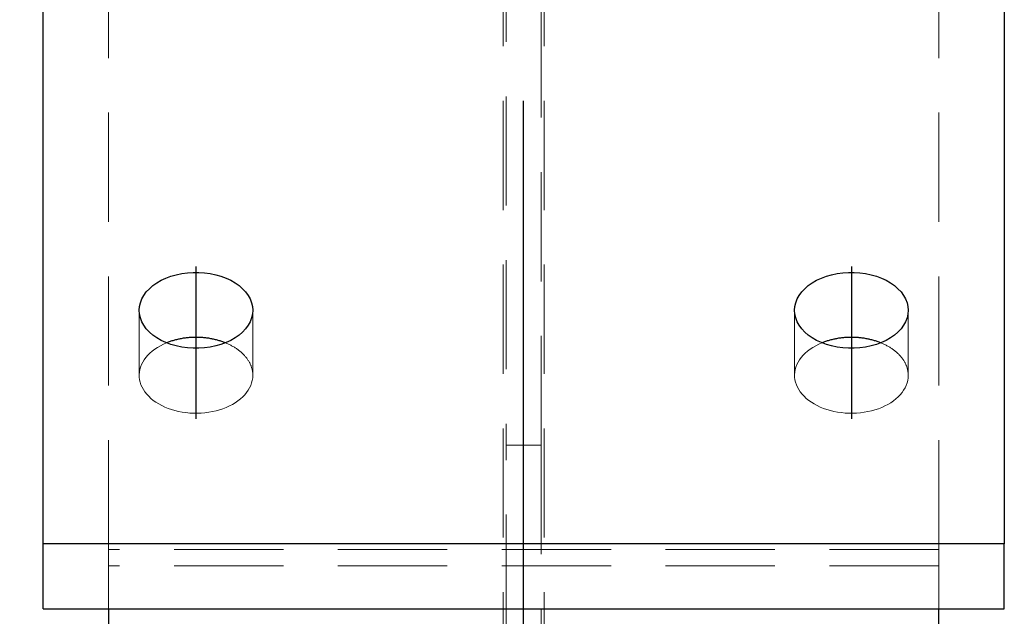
# Model space of a CAD drawing. Header units: millimetres. Extents: x 3515 to 4529, y 13642 to 14292.
# Tile 6 of 96: x 3688 to 3710, y 13898 to 13911. Entities that reach past the tile are written whole.
import ezdxf

# ---------------------------------------------------------------- set-up
doc = ezdxf.new("R2010")
doc.units = ezdxf.units.MM
doc.header["$LTSCALE"] = 10
doc.linetypes.add('HIDDEN', pattern=[0.375, 0.25, -0.125])
doc.linetypes.add('MITTE', pattern=[2, 1.25, -0.25, 0.25, -0.25])
doc.layers.get('Defpoints').update_dxf_attribs({"color": 1})
for name, color, linetype, lineweight in [('PS_DIM', 4, 'Continuous', 13), ('PS_Hidden', 2, 'HIDDEN', 9), ('PS_SOLID', 7, 'Continuous', 30)]:
    doc.layers.add(name, color=color, linetype=linetype, lineweight=lineweight)
doc.layers.add('PS_MID', color=5, linetype='MITTE')
doc.layers.add('PS_SHAPE', color=3, linetype='Continuous')
doc.styles.add('simplex', font='simplex.shx', dxfattribs={"width": 0.75})
doc.dimstyles.new('1_10_GŁ_DS1-LS10', dxfattribs={"dimtxt": 2, "dimasz": 2, "dimexe": 2, "dimexo": 5, "dimgap": 1, "dimtad": 1, "dimjust": 4, "dimdec": 0, "dimlfac": 10, "dimtxsty": 'simplex', "dimblk1": 'NONE', "dimsah": 1, "dimcen": 2, "dimclrd": 256, "dimclre": 256, "dimclrt": 3, "dimadec": 1, "dimazin": 0, "dimtfac": 1, "dimtdec": 0, "dimtmove": 2, "dimatfit": 3, "dimfxl": 1, "dimarcsym": 0})

# ---------------------------------------------------------------- blocks, each defined once
blk = doc.blocks.new('*D45')
at = {"layer": 'Defpoints', "color": 0, "transparency": 16777216}
for p in [(3670.746, 13967.355), (3701.958, 13967.355), (3708.664, 13714.81)]:
    blk.add_point(p, dxfattribs=at)
at = {"layer": 'PS_DIM', "lineweight": -2, "transparency": 16777216}
for p, q in [((3696.958, 13967.355), (3668.746, 13967.355)), ((3670.746, 13714.81), (3670.746, 13965.355)), ((3703.664, 13714.81), (3668.746, 13714.81))]:
    blk.add_line(p, q, dxfattribs=at)
at = {"layer": 'PS_DIM', "transparency": 16777216}
blk.add_solid([(3670.412, 13965.355), (3671.079, 13965.355), (3670.746, 13967.355)], dxfattribs=at)
at = {"layer": 'PS_DIM', "color": 3, "transparency": 16777216, "insert": (3674.409, 13969.375), "char_height": 2, "attachment_point": 5, "rotation": 0.0573, "style": 'simplex'}
blk.add_mtext('4420', dxfattribs=at)
blk = doc.blocks.new('_None')
blk = doc.blocks.new('*X531')
at = {"layer": 'PS_Hidden', "color": 2, "linetype": 'HIDDEN'}
for p, q in [((3698.694, 13756.81), (3698.694, 13927.396)), ((3699.634, 13756.81), (3699.634, 13927.396)), ((3689.664, 13899.04), (3689.664, 13926.083)), ((3708.664, 13899.04), (3708.664, 13926.083)), ((3698.764, 13924.412), (3698.764, 13901.426)), ((3699.564, 13901.426), (3699.564, 13924.412)), ((3690.364, 13903.025), (3690.364, 13904.513)), ((3692.964, 13903.025), (3692.964, 13904.513)), ((3705.364, 13903.025), (3705.364, 13904.513)), ((3707.964, 13903.025), (3707.964, 13904.513)), ((3690.72, 13903.623), (3690.662, 13903.579)), ((3690.783, 13903.664), (3690.72, 13903.623)), ((3690.849, 13903.702), (3690.783, 13903.664)), ((3690.919, 13903.737), (3690.849, 13903.702)), ((3690.992, 13903.769), (3690.919, 13903.737)), ((3692.355, 13903.761), (3692.337, 13903.769)), ((3692.337, 13903.769), (3692.337, 13903.769)), ((3692.374, 13903.754), (3692.355, 13903.761)), ((3692.392, 13903.746), (3692.374, 13903.754)), ((3692.409, 13903.738), (3692.392, 13903.746)), ((3692.427, 13903.729), (3692.409, 13903.738)), ((3692.444, 13903.721), (3692.427, 13903.729)), ((3692.461, 13903.712), (3692.444, 13903.721)), ((3692.478, 13903.703), (3692.461, 13903.712)), ((3692.495, 13903.694), (3692.478, 13903.703)), ((3692.511, 13903.685), (3692.495, 13903.694)), ((3692.528, 13903.675), (3692.511, 13903.685)), ((3692.544, 13903.666), (3692.528, 13903.675)), ((3692.559, 13903.656), (3692.544, 13903.666)), ((3692.575, 13903.646), (3692.559, 13903.656)), ((3692.59, 13903.636), (3692.575, 13903.646)), ((3692.605, 13903.625), (3692.59, 13903.636)), ((3692.62, 13903.615), (3692.605, 13903.625)), ((3692.634, 13903.604), (3692.62, 13903.615)), ((3692.648, 13903.593), (3692.634, 13903.604)), ((3692.662, 13903.582), (3692.648, 13903.593)), ((3705.72, 13903.623), (3705.662, 13903.579)), ((3705.783, 13903.664), (3705.72, 13903.623)), ((3705.849, 13903.702), (3705.783, 13903.664)), ((3705.919, 13903.737), (3705.849, 13903.702)), ((3705.992, 13903.769), (3705.919, 13903.737)), ((3707.355, 13903.761), (3707.337, 13903.769)), ((3707.337, 13903.769), (3707.337, 13903.769)), ((3707.374, 13903.754), (3707.355, 13903.761)), ((3707.392, 13903.746), (3707.374, 13903.754)), ((3707.409, 13903.738), (3707.392, 13903.746)), ((3707.427, 13903.729), (3707.409, 13903.738)), ((3707.444, 13903.721), (3707.427, 13903.729)), ((3707.461, 13903.712), (3707.444, 13903.721)), ((3707.478, 13903.703), (3707.461, 13903.712)), ((3707.495, 13903.694), (3707.478, 13903.703)), ((3707.511, 13903.685), (3707.495, 13903.694)), ((3707.528, 13903.675), (3707.511, 13903.685)), ((3707.544, 13903.666), (3707.528, 13903.675)), ((3707.559, 13903.656), (3707.544, 13903.666)), ((3707.575, 13903.646), (3707.559, 13903.656)), ((3707.59, 13903.636), (3707.575, 13903.646)), ((3707.605, 13903.625), (3707.59, 13903.636)), ((3707.62, 13903.615), (3707.605, 13903.625)), ((3707.634, 13903.604), (3707.62, 13903.615)), ((3707.648, 13903.593), (3707.634, 13903.604)), ((3707.662, 13903.582), (3707.648, 13903.593)), ((3690.478, 13903.381), (3690.445, 13903.327)), ((3690.517, 13903.434), (3690.478, 13903.381)), ((3690.56, 13903.484), (3690.517, 13903.434)), ((3690.609, 13903.533), (3690.56, 13903.484)), ((3690.662, 13903.579), (3690.609, 13903.533)), ((3692.676, 13903.571), (3692.662, 13903.582)), ((3692.689, 13903.56), (3692.676, 13903.571)), ((3692.703, 13903.548), (3692.689, 13903.56)), ((3692.715, 13903.537), (3692.703, 13903.548)), ((3692.728, 13903.525), (3692.715, 13903.537)), ((3692.74, 13903.513), (3692.728, 13903.525)), ((3692.752, 13903.501), (3692.74, 13903.513)), ((3692.764, 13903.489), (3692.752, 13903.501)), ((3692.775, 13903.477), (3692.764, 13903.489)), ((3692.786, 13903.465), (3692.775, 13903.477)), ((3692.797, 13903.452), (3692.786, 13903.465)), ((3692.807, 13903.44), (3692.797, 13903.452)), ((3692.817, 13903.427), (3692.807, 13903.44)), ((3692.827, 13903.414), (3692.817, 13903.427)), ((3692.837, 13903.401), (3692.827, 13903.414)), ((3692.846, 13903.388), (3692.837, 13903.401)), ((3692.855, 13903.375), (3692.846, 13903.388)), ((3692.863, 13903.362), (3692.855, 13903.375)), ((3692.871, 13903.348), (3692.863, 13903.362)), ((3705.478, 13903.381), (3705.445, 13903.327)), ((3705.517, 13903.434), (3705.478, 13903.381)), ((3705.56, 13903.484), (3705.517, 13903.434)), ((3705.609, 13903.533), (3705.56, 13903.484)), ((3705.662, 13903.579), (3705.609, 13903.533)), ((3707.676, 13903.571), (3707.662, 13903.582)), ((3707.689, 13903.56), (3707.676, 13903.571)), ((3707.703, 13903.548), (3707.689, 13903.56)), ((3707.715, 13903.537), (3707.703, 13903.548)), ((3707.728, 13903.525), (3707.715, 13903.537)), ((3707.74, 13903.513), (3707.728, 13903.525)), ((3707.752, 13903.501), (3707.74, 13903.513)), ((3707.764, 13903.489), (3707.752, 13903.501)), ((3707.775, 13903.477), (3707.764, 13903.489)), ((3707.786, 13903.465), (3707.775, 13903.477)), ((3707.797, 13903.452), (3707.786, 13903.465)), ((3707.807, 13903.44), (3707.797, 13903.452)), ((3707.817, 13903.427), (3707.807, 13903.44)), ((3707.827, 13903.414), (3707.817, 13903.427)), ((3707.837, 13903.401), (3707.827, 13903.414)), ((3707.846, 13903.388), (3707.837, 13903.401)), ((3707.855, 13903.375), (3707.846, 13903.388)), ((3707.863, 13903.362), (3707.855, 13903.375)), ((3707.871, 13903.348), (3707.863, 13903.362)), ((3690.38, 13903.158), (3690.369, 13903.1)), ((3690.396, 13903.215), (3690.38, 13903.158)), ((3690.418, 13903.272), (3690.396, 13903.215)), ((3690.445, 13903.327), (3690.418, 13903.272)), ((3692.879, 13903.335), (3692.871, 13903.348)), ((3692.887, 13903.322), (3692.879, 13903.335)), ((3692.894, 13903.308), (3692.887, 13903.322)), ((3692.901, 13903.294), (3692.894, 13903.308)), ((3692.907, 13903.281), (3692.901, 13903.294)), ((3692.913, 13903.267), (3692.907, 13903.281)), ((3692.919, 13903.253), (3692.913, 13903.267)), ((3692.925, 13903.239), (3692.919, 13903.253)), ((3692.93, 13903.225), (3692.925, 13903.239)), ((3692.934, 13903.211), (3692.93, 13903.225)), ((3692.939, 13903.197), (3692.934, 13903.211)), ((3692.943, 13903.183), (3692.939, 13903.197)), ((3692.947, 13903.169), (3692.943, 13903.183)), ((3692.95, 13903.154), (3692.947, 13903.169)), ((3692.953, 13903.14), (3692.95, 13903.154)), ((3692.956, 13903.126), (3692.953, 13903.14)), ((3705.38, 13903.158), (3705.369, 13903.1)), ((3705.396, 13903.215), (3705.38, 13903.158)), ((3705.418, 13903.272), (3705.396, 13903.215)), ((3705.445, 13903.327), (3705.418, 13903.272)), ((3707.879, 13903.335), (3707.871, 13903.348)), ((3707.887, 13903.322), (3707.879, 13903.335)), ((3707.894, 13903.308), (3707.887, 13903.322)), ((3707.901, 13903.294), (3707.894, 13903.308)), ((3707.907, 13903.281), (3707.901, 13903.294)), ((3707.913, 13903.267), (3707.907, 13903.281)), ((3707.919, 13903.253), (3707.913, 13903.267)), ((3707.925, 13903.239), (3707.919, 13903.253)), ((3707.93, 13903.225), (3707.925, 13903.239)), ((3707.934, 13903.211), (3707.93, 13903.225)), ((3707.939, 13903.197), (3707.934, 13903.211)), ((3707.943, 13903.183), (3707.939, 13903.197)), ((3707.947, 13903.169), (3707.943, 13903.183)), ((3707.95, 13903.154), (3707.947, 13903.169)), ((3707.953, 13903.14), (3707.95, 13903.154)), ((3707.956, 13903.126), (3707.953, 13903.14)), ((3690.369, 13903.1), (3690.365, 13903.041)), ((3690.365, 13903.041), (3690.366, 13902.983)), ((3690.366, 13902.983), (3690.373, 13902.925)), ((3690.373, 13902.925), (3690.386, 13902.867)), ((3692.953, 13902.909), (3692.962, 13902.967)), ((3692.958, 13903.112), (3692.956, 13903.126)), ((3692.96, 13903.097), (3692.958, 13903.112)), ((3692.962, 13903.083), (3692.96, 13903.097)), ((3692.963, 13903.068), (3692.962, 13903.083)), ((3692.962, 13902.967), (3692.964, 13903.025)), ((3692.964, 13903.054), (3692.963, 13903.068)), ((3692.964, 13903.04), (3692.964, 13903.054)), ((3692.964, 13903.025), (3692.964, 13903.04)), ((3692.964, 13903.025), (3692.964, 13903.025)), ((3705.369, 13903.1), (3705.365, 13903.041)), ((3705.365, 13903.041), (3705.366, 13902.983)), ((3705.366, 13902.983), (3705.373, 13902.925)), ((3705.373, 13902.925), (3705.386, 13902.867)), ((3707.953, 13902.909), (3707.962, 13902.967)), ((3707.958, 13903.112), (3707.956, 13903.126)), ((3707.96, 13903.097), (3707.958, 13903.112)), ((3707.962, 13903.083), (3707.96, 13903.097)), ((3707.963, 13903.068), (3707.962, 13903.083)), ((3707.962, 13902.967), (3707.964, 13903.025)), ((3707.964, 13903.054), (3707.963, 13903.068)), ((3707.964, 13903.04), (3707.964, 13903.054)), ((3707.964, 13903.025), (3707.964, 13903.04)), ((3707.964, 13903.025), (3707.964, 13903.025)), ((3690.386, 13902.867), (3690.405, 13902.81)), ((3690.405, 13902.81), (3690.43, 13902.754)), ((3690.43, 13902.754), (3690.46, 13902.699)), ((3690.46, 13902.699), (3690.495, 13902.646)), ((3692.86, 13902.684), (3692.892, 13902.739)), ((3692.892, 13902.739), (3692.918, 13902.794)), ((3692.918, 13902.794), (3692.938, 13902.851)), ((3692.938, 13902.851), (3692.953, 13902.909)), ((3705.386, 13902.867), (3705.405, 13902.81)), ((3705.405, 13902.81), (3705.43, 13902.754)), ((3705.43, 13902.754), (3705.46, 13902.699)), ((3705.46, 13902.699), (3705.495, 13902.646)), ((3707.86, 13902.684), (3707.892, 13902.739)), ((3707.892, 13902.739), (3707.918, 13902.794)), ((3707.918, 13902.794), (3707.938, 13902.851)), ((3707.938, 13902.851), (3707.953, 13902.909)), ((3690.495, 13902.646), (3690.536, 13902.594)), ((3690.536, 13902.594), (3690.582, 13902.544)), ((3690.582, 13902.544), (3690.633, 13902.497)), ((3690.633, 13902.497), (3690.688, 13902.451)), ((3692.625, 13902.44), (3692.682, 13902.484)), ((3692.682, 13902.484), (3692.734, 13902.531)), ((3692.734, 13902.531), (3692.781, 13902.58)), ((3692.781, 13902.58), (3692.823, 13902.631)), ((3692.823, 13902.631), (3692.86, 13902.684)), ((3705.495, 13902.646), (3705.536, 13902.594)), ((3705.536, 13902.594), (3705.582, 13902.544)), ((3705.582, 13902.544), (3705.633, 13902.497)), ((3705.633, 13902.497), (3705.688, 13902.451)), ((3707.625, 13902.44), (3707.682, 13902.484)), ((3707.682, 13902.484), (3707.734, 13902.531)), ((3707.734, 13902.531), (3707.781, 13902.58)), ((3707.781, 13902.58), (3707.823, 13902.631)), ((3707.823, 13902.631), (3707.86, 13902.684)), ((3690.688, 13902.451), (3690.748, 13902.409)), ((3690.748, 13902.409), (3690.812, 13902.369)), ((3690.812, 13902.369), (3690.88, 13902.332)), ((3690.88, 13902.332), (3690.951, 13902.299)), ((3690.951, 13902.299), (3691.026, 13902.268)), ((3691.026, 13902.268), (3691.103, 13902.241)), ((3691.103, 13902.241), (3691.183, 13902.218)), ((3692.123, 13902.212), (3692.204, 13902.235)), ((3692.204, 13902.235), (3692.282, 13902.261)), ((3692.282, 13902.261), (3692.358, 13902.29)), ((3692.358, 13902.29), (3692.43, 13902.323)), ((3692.43, 13902.323), (3692.499, 13902.359)), ((3692.499, 13902.359), (3692.564, 13902.398)), ((3692.564, 13902.398), (3692.625, 13902.44)), ((3705.688, 13902.451), (3705.748, 13902.409)), ((3705.748, 13902.409), (3705.812, 13902.369)), ((3705.812, 13902.369), (3705.88, 13902.332)), ((3705.88, 13902.332), (3705.951, 13902.299)), ((3705.951, 13902.299), (3706.026, 13902.268)), ((3706.026, 13902.268), (3706.103, 13902.241)), ((3706.103, 13902.241), (3706.183, 13902.218)), ((3707.123, 13902.212), (3707.204, 13902.235)), ((3707.204, 13902.235), (3707.282, 13902.261)), ((3707.282, 13902.261), (3707.358, 13902.29)), ((3707.358, 13902.29), (3707.43, 13902.323)), ((3707.43, 13902.323), (3707.499, 13902.359)), ((3707.499, 13902.359), (3707.564, 13902.398)), ((3707.564, 13902.398), (3707.625, 13902.44)), ((3691.183, 13902.218), (3691.266, 13902.198)), ((3691.266, 13902.198), (3691.35, 13902.182)), ((3691.35, 13902.182), (3691.435, 13902.17)), ((3691.435, 13902.17), (3691.522, 13902.161)), ((3691.522, 13902.161), (3691.609, 13902.157)), ((3691.609, 13902.157), (3691.696, 13902.156)), ((3691.696, 13902.156), (3691.783, 13902.16)), ((3691.783, 13902.16), (3691.87, 13902.167)), ((3691.87, 13902.167), (3691.956, 13902.178)), ((3691.956, 13902.178), (3692.04, 13902.193)), ((3692.04, 13902.193), (3692.123, 13902.212)), ((3706.183, 13902.218), (3706.266, 13902.198)), ((3706.266, 13902.198), (3706.35, 13902.182)), ((3706.35, 13902.182), (3706.435, 13902.17)), ((3706.435, 13902.17), (3706.522, 13902.161)), ((3706.522, 13902.161), (3706.609, 13902.157)), ((3706.609, 13902.157), (3706.696, 13902.156)), ((3706.696, 13902.156), (3706.783, 13902.16)), ((3706.783, 13902.16), (3706.87, 13902.167)), ((3706.87, 13902.167), (3706.956, 13902.178)), ((3706.956, 13902.178), (3707.04, 13902.193)), ((3707.04, 13902.193), (3707.123, 13902.212)), ((3698.764, 13897.335), (3698.764, 13901.426)), ((3698.764, 13901.426), (3699.564, 13901.426)), ((3699.564, 13901.426), (3699.564, 13897.335)), ((3708.664, 13899.04), (3689.664, 13899.04)), ((3689.664, 13898.662), (3689.664, 13899.04)), ((3708.664, 13898.662), (3708.664, 13899.04)), ((3708.664, 13898.662), (3689.664, 13898.662)), ((3689.664, 13898.662), (3689.664, 13897.677)), ((3708.664, 13897.677), (3708.664, 13898.662))]:
    blk.add_line(p, q, dxfattribs=at)
at = {"layer": 'PS_MID', "color": 5, "linetype": 'MITTE'}
for p, q in [((3699.164, 13756.81), (3699.164, 13971.536)), ((3691.664, 13905.513), (3691.664, 13902.025)), ((3706.664, 13905.513), (3706.664, 13902.025))]:
    blk.add_line(p, q, dxfattribs=at)
at = {"layer": 'PS_SOLID', "color": 7, "linetype": 'Continuous'}
for p, q in [((3688.164, 13899.164), (3688.164, 13967.355)), ((3710.164, 13967.355), (3710.164, 13899.164)), ((3690.769, 13905.143), (3690.869, 13905.2)), ((3690.869, 13905.2), (3690.977, 13905.25)), ((3690.977, 13905.25), (3691.092, 13905.293)), ((3691.092, 13905.293), (3691.213, 13905.328)), ((3691.213, 13905.328), (3691.339, 13905.354)), ((3691.339, 13905.354), (3691.468, 13905.372)), ((3691.468, 13905.372), (3691.599, 13905.381)), ((3691.599, 13905.381), (3691.73, 13905.381)), ((3691.73, 13905.381), (3691.861, 13905.372)), ((3691.861, 13905.372), (3691.99, 13905.354)), ((3691.99, 13905.354), (3692.116, 13905.328)), ((3692.116, 13905.328), (3692.237, 13905.293)), ((3692.237, 13905.293), (3692.352, 13905.25)), ((3692.352, 13905.25), (3692.46, 13905.2)), ((3692.46, 13905.2), (3692.56, 13905.143)), ((3705.769, 13905.143), (3705.869, 13905.2)), ((3705.869, 13905.2), (3705.977, 13905.25)), ((3705.977, 13905.25), (3706.092, 13905.293)), ((3706.092, 13905.293), (3706.213, 13905.328)), ((3706.213, 13905.328), (3706.339, 13905.354)), ((3706.339, 13905.354), (3706.468, 13905.372)), ((3706.468, 13905.372), (3706.599, 13905.381)), ((3706.599, 13905.381), (3706.73, 13905.381)), ((3706.73, 13905.381), (3706.861, 13905.372)), ((3706.861, 13905.372), (3706.99, 13905.354)), ((3706.99, 13905.354), (3707.116, 13905.328)), ((3707.116, 13905.328), (3707.237, 13905.293)), ((3707.237, 13905.293), (3707.352, 13905.25)), ((3707.352, 13905.25), (3707.46, 13905.2)), ((3707.46, 13905.2), (3707.56, 13905.143)), ((3690.528, 13904.934), (3690.597, 13905.009)), ((3690.597, 13905.009), (3690.678, 13905.079)), ((3690.678, 13905.079), (3690.769, 13905.143)), ((3692.56, 13905.143), (3692.651, 13905.079)), ((3692.651, 13905.079), (3692.731, 13905.009)), ((3692.731, 13905.009), (3692.801, 13904.934)), ((3705.528, 13904.934), (3705.597, 13905.009)), ((3705.597, 13905.009), (3705.678, 13905.079)), ((3705.678, 13905.079), (3705.769, 13905.143)), ((3707.56, 13905.143), (3707.651, 13905.079)), ((3707.651, 13905.079), (3707.731, 13905.009)), ((3707.731, 13905.009), (3707.801, 13904.934)), ((3690.391, 13904.688), (3690.424, 13904.773)), ((3690.424, 13904.773), (3690.47, 13904.855)), ((3690.47, 13904.855), (3690.528, 13904.934)), ((3692.801, 13904.934), (3692.859, 13904.855)), ((3692.859, 13904.855), (3692.905, 13904.773)), ((3692.905, 13904.773), (3692.938, 13904.688)), ((3705.391, 13904.688), (3705.424, 13904.773)), ((3705.424, 13904.773), (3705.47, 13904.855)), ((3705.47, 13904.855), (3705.528, 13904.934)), ((3707.801, 13904.934), (3707.859, 13904.855)), ((3707.859, 13904.855), (3707.905, 13904.773)), ((3707.905, 13904.773), (3707.938, 13904.688)), ((3690.364, 13904.513), (3690.371, 13904.601)), ((3690.371, 13904.425), (3690.364, 13904.513)), ((3690.371, 13904.601), (3690.391, 13904.688)), ((3692.938, 13904.688), (3692.958, 13904.601)), ((3692.958, 13904.601), (3692.964, 13904.513)), ((3692.964, 13904.513), (3692.958, 13904.425)), ((3705.364, 13904.513), (3705.371, 13904.601)), ((3705.371, 13904.425), (3705.364, 13904.513)), ((3705.371, 13904.601), (3705.391, 13904.688)), ((3707.938, 13904.688), (3707.958, 13904.601)), ((3707.958, 13904.601), (3707.964, 13904.513)), ((3707.964, 13904.513), (3707.958, 13904.425)), ((3690.391, 13904.338), (3690.371, 13904.425)), ((3690.424, 13904.253), (3690.391, 13904.338)), ((3692.938, 13904.338), (3692.905, 13904.253)), ((3692.958, 13904.425), (3692.938, 13904.338)), ((3705.391, 13904.338), (3705.371, 13904.425)), ((3705.424, 13904.253), (3705.391, 13904.338)), ((3707.938, 13904.338), (3707.905, 13904.253)), ((3707.958, 13904.425), (3707.938, 13904.338)), ((3690.47, 13904.17), (3690.424, 13904.253)), ((3690.528, 13904.091), (3690.47, 13904.17)), ((3690.597, 13904.016), (3690.528, 13904.091)), ((3692.801, 13904.091), (3692.731, 13904.016)), ((3692.859, 13904.17), (3692.801, 13904.091)), ((3692.905, 13904.253), (3692.859, 13904.17)), ((3705.47, 13904.17), (3705.424, 13904.253)), ((3705.528, 13904.091), (3705.47, 13904.17)), ((3705.597, 13904.016), (3705.528, 13904.091)), ((3707.801, 13904.091), (3707.731, 13904.016)), ((3707.859, 13904.17), (3707.801, 13904.091)), ((3707.905, 13904.253), (3707.859, 13904.17)), ((3690.678, 13903.947), (3690.597, 13904.016)), ((3690.769, 13903.883), (3690.678, 13903.947)), ((3690.869, 13903.825), (3690.769, 13903.883)), ((3690.977, 13903.775), (3690.869, 13903.825)), ((3691.112, 13903.812), (3691.092, 13903.806)), ((3691.133, 13903.818), (3691.112, 13903.812)), ((3691.154, 13903.825), (3691.133, 13903.818)), ((3691.175, 13903.83), (3691.154, 13903.825)), ((3691.196, 13903.836), (3691.175, 13903.83)), ((3691.218, 13903.841), (3691.196, 13903.836)), ((3691.239, 13903.847), (3691.218, 13903.841)), ((3691.261, 13903.851), (3691.239, 13903.847)), ((3691.282, 13903.856), (3691.261, 13903.851)), ((3691.304, 13903.86), (3691.282, 13903.856)), ((3691.326, 13903.864), (3691.304, 13903.86)), ((3691.348, 13903.868), (3691.326, 13903.864)), ((3691.37, 13903.872), (3691.348, 13903.868)), ((3691.393, 13903.875), (3691.37, 13903.872)), ((3691.415, 13903.878), (3691.393, 13903.875)), ((3691.438, 13903.881), (3691.415, 13903.878)), ((3691.46, 13903.884), (3691.438, 13903.881)), ((3691.483, 13903.886), (3691.46, 13903.884)), ((3691.505, 13903.888), (3691.483, 13903.886)), ((3691.528, 13903.89), (3691.505, 13903.888)), ((3691.551, 13903.891), (3691.528, 13903.89)), ((3691.573, 13903.892), (3691.551, 13903.891)), ((3691.596, 13903.893), (3691.573, 13903.892)), ((3691.619, 13903.894), (3691.596, 13903.893)), ((3691.642, 13903.894), (3691.619, 13903.894)), ((3691.664, 13903.894), (3691.642, 13903.894)), ((3691.687, 13903.894), (3691.664, 13903.894)), ((3691.71, 13903.894), (3691.687, 13903.894)), ((3691.733, 13903.893), (3691.71, 13903.894)), ((3691.756, 13903.892), (3691.733, 13903.893)), ((3691.778, 13903.891), (3691.756, 13903.892)), ((3691.801, 13903.89), (3691.778, 13903.891)), ((3691.824, 13903.888), (3691.801, 13903.89)), ((3691.846, 13903.886), (3691.824, 13903.888)), ((3691.869, 13903.884), (3691.846, 13903.886)), ((3691.891, 13903.881), (3691.869, 13903.884)), ((3691.914, 13903.878), (3691.891, 13903.881)), ((3691.936, 13903.875), (3691.914, 13903.878)), ((3691.958, 13903.872), (3691.936, 13903.875)), ((3691.981, 13903.868), (3691.958, 13903.872)), ((3692.003, 13903.864), (3691.981, 13903.868)), ((3692.025, 13903.86), (3692.003, 13903.864)), ((3692.046, 13903.856), (3692.025, 13903.86)), ((3692.068, 13903.851), (3692.046, 13903.856)), ((3692.09, 13903.847), (3692.068, 13903.851)), ((3692.111, 13903.841), (3692.09, 13903.847)), ((3692.133, 13903.836), (3692.111, 13903.841)), ((3692.154, 13903.83), (3692.133, 13903.836)), ((3692.175, 13903.825), (3692.154, 13903.83)), ((3692.196, 13903.818), (3692.175, 13903.825)), ((3692.217, 13903.812), (3692.196, 13903.818)), ((3692.237, 13903.806), (3692.217, 13903.812)), ((3692.46, 13903.825), (3692.352, 13903.775)), ((3692.56, 13903.883), (3692.46, 13903.825)), ((3692.651, 13903.947), (3692.56, 13903.883)), ((3692.731, 13904.016), (3692.651, 13903.947)), ((3705.678, 13903.947), (3705.597, 13904.016)), ((3705.769, 13903.883), (3705.678, 13903.947)), ((3705.869, 13903.825), (3705.769, 13903.883)), ((3705.977, 13903.775), (3705.869, 13903.825)), ((3706.112, 13903.812), (3706.092, 13903.806)), ((3706.133, 13903.818), (3706.112, 13903.812)), ((3706.154, 13903.825), (3706.133, 13903.818)), ((3706.175, 13903.83), (3706.154, 13903.825)), ((3706.196, 13903.836), (3706.175, 13903.83)), ((3706.218, 13903.841), (3706.196, 13903.836)), ((3706.239, 13903.847), (3706.218, 13903.841)), ((3706.261, 13903.851), (3706.239, 13903.847)), ((3706.282, 13903.856), (3706.261, 13903.851)), ((3706.304, 13903.86), (3706.282, 13903.856)), ((3706.326, 13903.864), (3706.304, 13903.86)), ((3706.348, 13903.868), (3706.326, 13903.864)), ((3706.37, 13903.872), (3706.348, 13903.868)), ((3706.393, 13903.875), (3706.37, 13903.872)), ((3706.415, 13903.878), (3706.393, 13903.875)), ((3706.438, 13903.881), (3706.415, 13903.878)), ((3706.46, 13903.884), (3706.438, 13903.881)), ((3706.483, 13903.886), (3706.46, 13903.884)), ((3706.505, 13903.888), (3706.483, 13903.886)), ((3706.528, 13903.89), (3706.505, 13903.888)), ((3706.551, 13903.891), (3706.528, 13903.89)), ((3706.573, 13903.892), (3706.551, 13903.891)), ((3706.596, 13903.893), (3706.573, 13903.892)), ((3706.619, 13903.894), (3706.596, 13903.893)), ((3706.642, 13903.894), (3706.619, 13903.894)), ((3706.664, 13903.894), (3706.642, 13903.894)), ((3706.687, 13903.894), (3706.664, 13903.894)), ((3706.71, 13903.894), (3706.687, 13903.894)), ((3706.733, 13903.893), (3706.71, 13903.894)), ((3706.756, 13903.892), (3706.733, 13903.893)), ((3706.778, 13903.891), (3706.756, 13903.892)), ((3706.801, 13903.89), (3706.778, 13903.891)), ((3706.824, 13903.888), (3706.801, 13903.89)), ((3706.846, 13903.886), (3706.824, 13903.888)), ((3706.869, 13903.884), (3706.846, 13903.886)), ((3706.891, 13903.881), (3706.869, 13903.884)), ((3706.914, 13903.878), (3706.891, 13903.881)), ((3706.936, 13903.875), (3706.914, 13903.878)), ((3706.958, 13903.872), (3706.936, 13903.875)), ((3706.981, 13903.868), (3706.958, 13903.872)), ((3707.003, 13903.864), (3706.981, 13903.868)), ((3707.025, 13903.86), (3707.003, 13903.864)), ((3707.046, 13903.856), (3707.025, 13903.86)), ((3707.068, 13903.851), (3707.046, 13903.856)), ((3707.09, 13903.847), (3707.068, 13903.851)), ((3707.111, 13903.841), (3707.09, 13903.847)), ((3707.133, 13903.836), (3707.111, 13903.841)), ((3707.154, 13903.83), (3707.133, 13903.836)), ((3707.175, 13903.825), (3707.154, 13903.83)), ((3707.196, 13903.818), (3707.175, 13903.825)), ((3707.217, 13903.812), (3707.196, 13903.818)), ((3707.237, 13903.806), (3707.217, 13903.812)), ((3707.46, 13903.825), (3707.352, 13903.775)), ((3707.56, 13903.883), (3707.46, 13903.825)), ((3707.651, 13903.947), (3707.56, 13903.883)), ((3707.731, 13904.016), (3707.651, 13903.947)), ((3691.092, 13903.732), (3690.977, 13903.775)), ((3691.011, 13903.777), (3690.992, 13903.769)), ((3690.992, 13903.769), (3690.992, 13903.769)), ((3691.031, 13903.784), (3691.011, 13903.777)), ((3691.051, 13903.792), (3691.031, 13903.784)), ((3691.071, 13903.799), (3691.051, 13903.792)), ((3691.092, 13903.806), (3691.071, 13903.799)), ((3691.213, 13903.698), (3691.092, 13903.732)), ((3691.339, 13903.671), (3691.213, 13903.698)), ((3691.468, 13903.654), (3691.339, 13903.671)), ((3691.599, 13903.645), (3691.468, 13903.654)), ((3691.73, 13903.645), (3691.599, 13903.645)), ((3691.861, 13903.654), (3691.73, 13903.645)), ((3691.99, 13903.671), (3691.861, 13903.654)), ((3692.116, 13903.698), (3691.99, 13903.671)), ((3692.237, 13903.732), (3692.116, 13903.698)), ((3692.258, 13903.799), (3692.237, 13903.806)), ((3692.352, 13903.775), (3692.237, 13903.732)), ((3692.278, 13903.792), (3692.258, 13903.799)), ((3692.298, 13903.784), (3692.278, 13903.792)), ((3692.318, 13903.777), (3692.298, 13903.784)), ((3692.337, 13903.769), (3692.318, 13903.777)), ((3706.092, 13903.732), (3705.977, 13903.775)), ((3706.011, 13903.777), (3705.992, 13903.769)), ((3706.031, 13903.784), (3706.011, 13903.777)), ((3706.051, 13903.792), (3706.031, 13903.784)), ((3706.071, 13903.799), (3706.051, 13903.792)), ((3706.092, 13903.806), (3706.071, 13903.799)), ((3706.213, 13903.698), (3706.092, 13903.732)), ((3706.339, 13903.671), (3706.213, 13903.698)), ((3706.468, 13903.654), (3706.339, 13903.671)), ((3706.599, 13903.645), (3706.468, 13903.654)), ((3706.73, 13903.645), (3706.599, 13903.645)), ((3706.861, 13903.654), (3706.73, 13903.645)), ((3706.99, 13903.671), (3706.861, 13903.654)), ((3707.116, 13903.698), (3706.99, 13903.671)), ((3707.237, 13903.732), (3707.116, 13903.698)), ((3707.258, 13903.799), (3707.237, 13903.806)), ((3707.352, 13903.775), (3707.237, 13903.732)), ((3707.278, 13903.792), (3707.258, 13903.799)), ((3707.298, 13903.784), (3707.278, 13903.792)), ((3707.318, 13903.777), (3707.298, 13903.784)), ((3707.337, 13903.769), (3707.318, 13903.777)), ((3688.164, 13897.677), (3688.164, 13899.164)), ((3710.164, 13899.164), (3688.164, 13899.164)), ((3710.164, 13897.677), (3710.164, 13899.164)), ((3688.164, 13897.677), (3710.164, 13897.677)), ((3689.664, 13897.677), (3689.664, 13797.538)), ((3708.664, 13797.538), (3708.664, 13897.677))]:
    blk.add_line(p, q, dxfattribs=at)

msp = doc.modelspace()

# ---------------------------------------------------------------- block references
at = {"layer": 'PS_SHAPE', "color": 3}
msp.add_blockref('*X531', (0, 0), dxfattribs=at)

# ---------------------------------------------------------------- dimensions: what is measured, and where the dimension line sits
at = {"layer": 'PS_DIM'}
dim = msp.add_linear_dim(base=(3670.746, 13967.355), p1=(3708.664, 13714.81), p2=(3701.958, 13967.355), angle=90, text='4420', dimstyle='1_10_GŁ_DS1-LS10', dxfattribs=at)
dim.commit()
dim.dimension.update_dxf_attribs({"geometry": '*D45', "text_midpoint": (3674.409, 13969.375), "dimtype": 128, "text_rotation": 0.0573})

doc.saveas('drawing.dxf')
